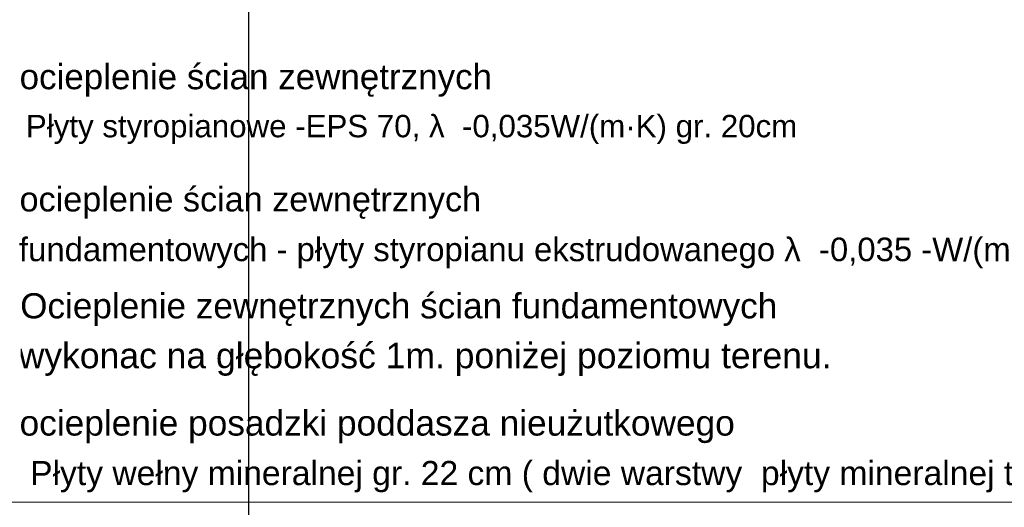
# Model space of a CAD drawing. Header units: millimetres. Extents: x -740 to 33545, y -26688 to 22494.
# Tile 221 of 256: x 10196 to 10736, y 12657 to 12924. Entities that reach past the tile are written whole.
import ezdxf
from ezdxf.xclip import XClip

# ---------------------------------------------------------------- set-up
doc = ezdxf.new("R2010")
doc.units = ezdxf.units.MM
doc.header["$MEASUREMENT"] = 0
doc.header["$XCLIPFRAME"] = 0
doc.layers.add('a3', color=252, linetype='Continuous', lineweight=30, plot=False)
doc.layers.add('wymiarowanie', color=252, linetype='Continuous', lineweight=9)
doc.styles.add('Arial$001', font='arial.ttf', dxfattribs={"height": 1.791991})

# ---------------------------------------------------------------- blocks, each defined once
blk = doc.blocks.new('MF593DA10')
at = {"color": 250, "true_color": 0x231f20, "style": 'Arial$001'}
blk.add_text('Ocieplenie zewnętrznych ścian fundamentowych', height=1.37937, dxfattribs=at).set_placement((313.95, 222.944))
blk = doc.blocks.new('MF593D7D0')
at = {"color": 250, "true_color": 0x231f20, "style": 'Arial$001'}
blk.add_text('wykonac na głębokość 1m. poniżej poziomu terenu.', height=1.39465, dxfattribs=at).set_placement((313.868, 220.208))

msp = doc.modelspace()

# ---------------------------------------------------------------- linework, layer by layer
at = {"layer": 'a3'}
msp.add_lwpolyline([(10322.07, 12610.78), (10322.07, 14095.78), (8222.07, 14095.78), (8222.07, 12610.78), (10322.07, 12610.78)], dxfattribs=at)
at = {"layer": 'wymiarowanie'}
msp.add_lwpolyline([(8271.17, 14046.67), (11972.96, 14046.67), (11972.96, 12659.88), (8271.17, 12659.88)], close=True, dxfattribs=at)

# ---------------------------------------------------------------- block references
ref = msp.add_blockref('MF593DA10', (7058.76, 10532.34, 0), dxfattribs=dict(xscale=9.994634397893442, yscale=9.994634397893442, zscale=9.994634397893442))
XClip(ref).set_block_clipping_path([(313.9834581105, 222.1181461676), (355.8126203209, 224.7655614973)])
ref = msp.add_blockref('MF593D7D0', (7058.76, 10532.34, 0), dxfattribs=dict(xscale=9.994634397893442, yscale=9.994634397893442, zscale=9.994634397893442))
XClip(ref).set_block_clipping_path([(313.9834581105, 219.4707308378), (358.7247771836, 222.1181461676)])

# ---------------------------------------------------------------- texts
at = {"style": 'Arial$001'}
for s, height, p in [('ocieplenie ścian zewnętrznych', 13.7375, (10196.24, 12886.21, 0)), (' Płyty styropianowe -EPS 70, λ  -0,035W/(m·K) gr. 20cm     ', 12.2772, (10194.95, 12859.86, 0)), ('ocieplenie ścian zewnętrznych ', 13.4186, (10196.24, 12819.2, 0)), ('fundamentowych - płyty styropianu ekstrudowanego λ  -0,035 -W/(m·K) gr. 15 cm ', 12.9054, (10195.91, 12791.94, 0)), ('ocieplenie posadzki poddasza nieużutkowego', 13.8425, (10196.24, 12696.32, 0)), ('Płyty wełny mineralnej gr. 22 cm ( dwie warstwy  płyty mineralnej twardej o λ = 0,035-W/(m·K)  ', 13.2095, (10202.03, 12669.18, 0))]:
    msp.add_text(s, height=height, dxfattribs=at).set_placement(p)
at = {"layer": 'wymiarowanie', "insert": (10297.64, 12944.99), "char_height": 12, "width": 621.5287, "attachment_point": 1}
msp.add_mtext('\\pi218.29274;{\\fCentury Gothic|b0|i0|c238|p34;Listwa do boniowania osadzana w pionie gr. 2 cm }', dxfattribs=at)

doc.saveas('drawing.dxf')
